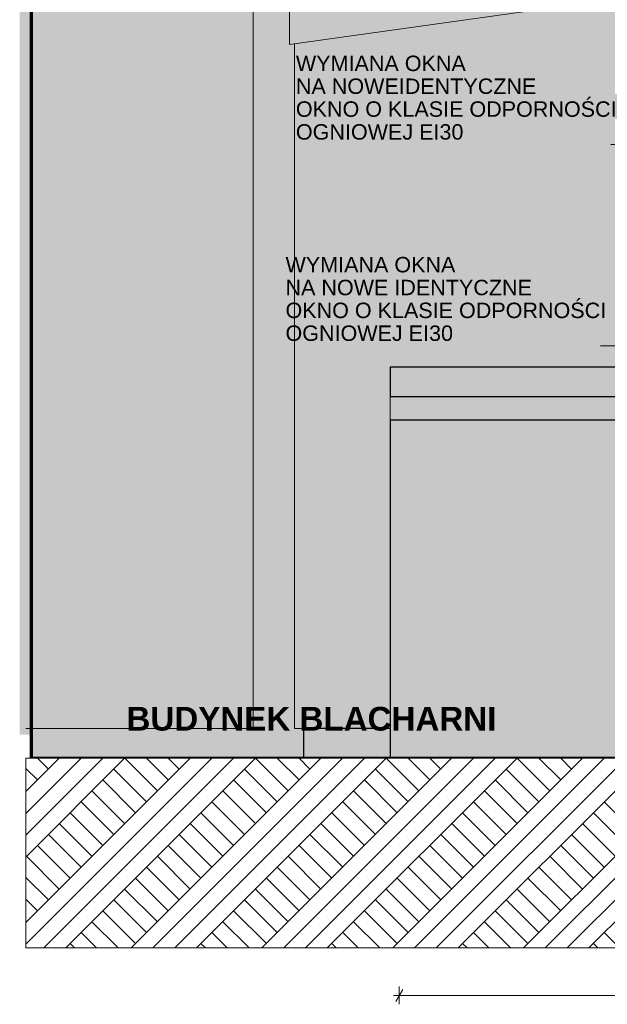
# Model space of a CAD drawing. Header units: centimetres. Extents: x -1412 to 8451, y -353 to 1224.
# Tile 1 of 24: x -1412 to -917, y -208 to 623. Entities that reach past the tile are written whole.
import ezdxf

# ---------------------------------------------------------------- set-up
doc = ezdxf.new("R2010")
doc.units = ezdxf.units.CM
doc.header["$MEASUREMENT"] = 0
doc.linetypes.add('Wipeout_Contour', pattern=[100, 0, -100])
for name, color, linetype in [('00 - SUFIT Z BLACHY', 7, 'Continuous'), ('131-Z Drogi', 7, 'Continuous'), ('420-K Ściany', 7, 'Continuous'), ('440-K Słupy stalowe', 7, 'Continuous'), ('Nowe_299-A Wymiary Opisy', 7, 'Continuous')]:
    doc.layers.add(name, color=color, linetype=linetype)
for name, color, linetype, lineweight in [('00 - SUFIT Z BLACHY_Nr_pióra__12', 7, 'Continuous', 13), ('0_Nr_pióra__12', 7, 'Continuous', 13), ('0_Nr_pióra__17', 7, 'Continuous', 70), ('0_Nr_pióra__19', 255, 'Continuous', 30), ('0_Nr_pióra__21', 7, 'Continuous', 20), ('131-Z Drogi_Nr_pióra__29', 7, 'Continuous', 20), ('420-K Ściany_Nr_pióra__13', 7, 'Continuous', 25), ('420-K Ściany_Nr_pióra__27', 7, 'Continuous', 20), ('440-K Słupy stalowe_Nr_pióra__12', 7, 'Continuous', 13), ('Nowe_199-Z Wymiary i opisy_Nr_pióra__135', 5, 'Continuous', 20), ('Nowe_199-Z Wymiary i opisy_Nr_pióra__235', 5, 'Continuous', 0), ('Nowe_299-A Wymiary Opisy_Nr_pióra__11', 7, 'Continuous', 0)]:
    doc.layers.add(name, color=color, linetype=linetype, lineweight=lineweight)
doc.layers.add('0_Nr_pióra__94', color=7, linetype='Continuous', lineweight=20, true_color=0x9f9f9f)
doc.layers.add('420-K Ściany_Nr_pióra__82', color=7, linetype='Continuous', lineweight=20, true_color=0xd9b486)
doc.styles.add('STYL_AUTOMATYCZNY_1', font='arial.ttf')
doc.styles.add('STYL_AUTOMATYCZNY_2', font='arial.ttf')
doc.dimstyles.new('STYL_AUTOMATYCZNY__1', dxfattribs={"dimtxt": 13, "dimasz": 7.6, "dimexe": 0.18, "dimexo": 0.0625, "dimgap": 0, "dimtad": 1, "dimtih": 1, "dimtoh": 1, "dimdec": 0, "dimzin": 0, "dimdsep": 46, "dimtxsty": 'STYL_AUTOMATYCZNY_1', "dimblk": 'ARROWHEAD_2', "dimblk1": 'ARROWHEAD_2', "dimblk2": 'ARROWHEAD_2', "dimcen": 0.09, "dimclrd": 7, "dimclre": 7, "dimclrt": 7, "dimadec": 0, "dimazin": 0, "dimtfac": 1, "dimtdec": 4, "dimtmove": 0, "dimatfit": 3, "dimfxl": 0, "dimtolj": 1, "dimtzin": 0, "dimarcsym": 0})
doc.dimstyles.new('STYL_AUTOMATYCZNY__3', dxfattribs={"dimtxt": 0.18, "dimasz": 14.592, "dimexe": 0.18, "dimexo": 0.0625, "dimgap": 0, "dimtad": 0, "dimtih": 1, "dimtoh": 1, "dimdec": 4, "dimzin": 0, "dimdsep": 46, "dimcen": 0.09, "dimadec": 0, "dimazin": 0, "dimtfac": 1, "dimtdec": 4, "dimtmove": 0, "dimatfit": 3, "dimldrblk": 'ARROWHEAD_5', "dimfxl": 0, "dimtolj": 1, "dimtzin": 0, "dimarcsym": 0})

# ---------------------------------------------------------------- blocks, each defined once
blk = doc.blocks.new('ElemPrzekroju_26_1')
at = {"layer": '420-K Ściany_Nr_pióra__13', "color": 7, "linetype": 'Continuous', "lineweight": 25}
for p, q in [((-1099.75, 330), (-1099.75, 305)), ((-1099.75, 330), (-894.15, 330)), ((-1099.75, 305), (-894.15, 305)), ((-894.15, 285), (-1099.75, 285)), ((-1099.75, 285), (-1099.75, 0))]:
    blk.add_line(p, q, dxfattribs=at)
blk = doc.blocks.new('ElemPrzekroju_28_1')
at = {"layer": '420-K Ściany', "linetype": 'Continuous', "lineweight": 0, "true_color": 0x000000}
blk.add_hatch(color=18, dxfattribs=at).paths.add_polyline_path([(-1215.28, 230), (-1407.02, 230), (-1407.02, 25), (-1215.28, 25)])
at = {"layer": '420-K Ściany_Nr_pióra__27', "color": 7, "linetype": 'Continuous', "lineweight": 20}
for p, q in [((-1215.28, 230), (-1215.28, 25)), ((-1215.28, 25), (-1407.02, 25))]:
    blk.add_line(p, q, dxfattribs=at)
blk = doc.blocks.new('ElemPrzekroju_30_1')
at = {"layer": '420-K Ściany_Nr_pióra__13', "color": 7, "linetype": 'Continuous', "lineweight": 25}
for p, q in [((-1099.75, 25), (-1172.52, 25)), ((-1172.52, 0), (-1172.52, 25)), ((-6.75, 25), (-6.75, 0)), ((-1172.52, -160), (-1172.52, -100)), ((-6.75, -100), (-6.75, -160)), ((-907.28, -160), (-1172.52, -160))]:
    blk.add_line(p, q, dxfattribs=at)
blk = doc.blocks.new('ElemPrzekroju_34_1')
at = {"layer": '131-Z Drogi', "linetype": 'Continuous', "lineweight": 0, "true_color": 0x000000}
blk.add_hatch(color=18, dxfattribs=at).paths.add_polyline_path([(-1407.02, 0), (-1407.02, -100), (-905.98, -100), (-905.98, -10), (-853.92, -10), (-853.92, -100), (359.34, -100), (359.34, 0)])
at = {"layer": '131-Z Drogi_Nr_pióra__29', "color": 7, "linetype": 'Continuous', "lineweight": 20}
blk.add_line((-905.98, -100), (-1407.02, -100), dxfattribs=at)
at = {"layer": '131-Z Drogi_Nr_pióra__29', "color": 7, "linetype": 'Continuous', "lineweight": 20, "flags": 128}
blk.add_lwpolyline([(359.34, 0), (-859.89, 0), (-863.89, 0), (-1407.02, 0)], dxfattribs=at)
blk = doc.blocks.new('ElemPrzekroju_37_1')
at = {"layer": '420-K Ściany_Nr_pióra__82', "color": 43, "linetype": 'Continuous', "lineweight": 20, "true_color": 0xd9b486}
for p, q in [((-1180.44, 602.34), (-1180.44, 25)), ((-1180.44, 25), (-1172.52, 25))]:
    blk.add_line(p, q, dxfattribs=at)
blk = doc.blocks.new('ElemPrzekroju_44_1')
at = {"layer": '420-K Ściany', "linetype": 'Continuous', "lineweight": 0, "true_color": 0x000000}
blk.add_hatch(color=18, dxfattribs=at).paths.add_polyline_path([(-1215.28, 450), (-1407.02, 450), (-1407.02, 230), (-1215.28, 230)])
at = {"layer": '420-K Ściany_Nr_pióra__27', "color": 7, "linetype": 'Continuous', "lineweight": 20}
blk.add_line((-1215.28, 450), (-1215.28, 230), dxfattribs=at)
blk = doc.blocks.new('ElemPrzekroju_45_1')
at = {"layer": '420-K Ściany', "linetype": 'Continuous', "lineweight": 0, "true_color": 0x000000}
blk.add_hatch(color=18, dxfattribs=at).paths.add_polyline_path([(-1215.28, 670), (-1407.02, 670), (-1407.02, 450), (-1215.28, 450)])
at = {"layer": '420-K Ściany_Nr_pióra__27', "color": 7, "linetype": 'Continuous', "lineweight": 20}
blk.add_line((-1215.28, 670), (-1215.28, 450), dxfattribs=at)
blk = doc.blocks.new('ElemPrzekroju_47_1')
at = {"layer": '00 - SUFIT Z BLACHY_Nr_pióra__12', "color": 7, "linetype": 'Continuous', "lineweight": 13}
for p, q in [((-849.89, 727.01), (-627.87, 763.05)), ((-627.87, 680), (-627.87, 763.05)), ((-1184.54, 672.67), (-893.75, 719.88)), ((-1184.54, 601.77), (-1184.54, 672.67)), ((-1184.54, 601.77), (-893.75, 642.63))]:
    blk.add_line(p, q, dxfattribs=at)
blk = doc.blocks.new('ElemPrzekroju_99_1')
at = {"layer": '440-K Słupy stalowe_Nr_pióra__12', "color": 7, "linetype": 'Continuous', "lineweight": 13}
blk.add_line((-1099.75, 285), (-1099.75, 305), dxfattribs=at)
blk = doc.blocks.new('*D113')
at = {"layer": 'Nowe_299-A Wymiary Opisy_Nr_pióra__11', "color": 7, "linetype": 'Continuous', "lineweight": 0}
for p, q in [((-1089.17, -195), (-1094.94, -205)), ((-1092.06, -207.5), (-1092.06, -192.5)), ((-639.17, -195), (-644.94, -205)), ((-642.06, -207.5), (-642.06, -192.5)), ((-1096.95, -200), (-1092.06, -200)), ((-1092.06, -200), (-642.06, -200))]:
    blk.add_line(p, q, dxfattribs=at)
at = {"layer": 'Nowe_299-A Wymiary Opisy_Nr_pióra__11', "color": 7, "lineweight": 0, "insert": (-881.93, -197.4), "char_height": 13, "attachment_point": 7, "style": 'STYL_AUTOMATYCZNY_1'}
blk.add_mtext('\\A1;{\\pql;\\fArial|b0|i0|c238|p0;\\W1.000000;450}', dxfattribs=at)
blk = doc.blocks.new('ARROWHEAD_2')
at = {"color": 0, "linetype": 'Continuous', "lineweight": 0}
for p, q in [((0, 0), (-1, 0)), ((-0.38, -0.66), (0.38, 0.66))]:
    blk.add_line(p, q, dxfattribs=at)
blk = doc.blocks.new('ARROWHEAD_5')
at = {"linetype": 'Continuous', "lineweight": 0}
blk.add_hatch(color=0, dxfattribs=at).paths.add_polyline_path([(-1, 0.2679), (0, 0), (-1, -0.2679)])
at = {"color": 0, "linetype": 'Continuous', "lineweight": 0}
blk.add_line((0, 0), (-1, 0), dxfattribs=at)

msp = doc.modelspace()

# ---------------------------------------------------------------- hatches: boundary and pattern name
at = {"layer": '0_Nr_pióra__19', "linetype": 'Continuous', "lineweight": 30}
for points in [[(-1207.91, 1105.24), (-1412.19, 1105.24), (-1412.19, 19.9), (-1207.91, 19.9)], [(-1402.42, 646.82), (-1402.43, 0), (-893.94, 0), (-893.13, 729.94)]]:
    msp.add_hatch(color=255, dxfattribs=at).paths.add_polyline_path(points)

# ---------------------------------------------------------------- linework, layer by layer
at = {"layer": '0_Nr_pióra__17', "color": 7, "linetype": 'Continuous', "lineweight": 70, "flags": 128}
msp.add_lwpolyline([(-1402.42, 646.82), (-1402.43, 0), (-893.94, 0), (-893.13, 729.94)], close=True, dxfattribs=at)

# ---------------------------------------------------------------- block references
at = {"layer": '00 - SUFIT Z BLACHY', "lineweight": 0}
msp.add_blockref('ElemPrzekroju_47_1', (0, 0), dxfattribs=at)
at = {"layer": '131-Z Drogi', "lineweight": 0}
msp.add_blockref('ElemPrzekroju_34_1', (0, 0), dxfattribs=at)
at = {"layer": '420-K Ściany', "lineweight": 0}
for name in ['ElemPrzekroju_45_1', 'ElemPrzekroju_37_1', 'ElemPrzekroju_44_1', 'ElemPrzekroju_26_1', 'ElemPrzekroju_28_1', 'ElemPrzekroju_30_1']:
    msp.add_blockref(name, (0, 0), dxfattribs=at)
at = {"layer": '440-K Słupy stalowe', "lineweight": 0}
msp.add_blockref('ElemPrzekroju_99_1', (0, 0), dxfattribs=at)

# ---------------------------------------------------------------- texts
at = {"layer": '0_Nr_pióra__94', "color": 253, "linetype": 'Continuous', "lineweight": 20, "true_color": 0x9f9f9f, "insert": (-1166.16, 43.29), "char_height": 20, "attachment_point": 2, "style": 'STYL_AUTOMATYCZNY_2'}
msp.add_mtext('\\A1;{\\pqc;\\fArial|b1|i0|c238|p0;\\W1.000000;BUDYNEK BLACHARNI}', dxfattribs=at)
at = {"layer": 'Nowe_199-Z Wymiary i opisy_Nr_pióra__135', "color": 5, "linetype": 'Continuous', "lineweight": 20, "insert": (-1179.26, 521.41), "char_height": 13, "attachment_point": 7, "line_spacing_factor": 0.889054, "style": 'STYL_AUTOMATYCZNY_1'}
msp.add_mtext('\\A1;{\\pql;\\fArial|b0|i0|c238|p0;\\W1.000000;WYMIANA OKNA \\P\\pql;\\fArial|b0|i0|c238|p0;\\W1.000000;NA NOWEIDENTYCZNE\\P\\pql;\\fArial|b0|i0|c238|p0;\\W1.000000;OKNO \\fArial|b0|i0|c238|p0;\\W1.000000;O KLASIE ODPORNOŚCI\\P\\pql;\\fArial|b0|i0|c238|p0;\\W1.000000;OGNIOWEJ EI30}', dxfattribs=at)
at = {"layer": 'Nowe_199-Z Wymiary i opisy_Nr_pióra__235', "color": 5, "linetype": 'Continuous', "lineweight": 0, "insert": (-1188.03, 351.68), "char_height": 13, "attachment_point": 7, "line_spacing_factor": 0.889054, "style": 'STYL_AUTOMATYCZNY_1'}
msp.add_mtext('\\A1;{\\pql;\\fArial|b0|i0|c238|p0;\\W1.000000;WYMIANA OKNA \\P\\pql;\\fArial|b0|i0|c238|p0;\\W1.000000;NA NOWE IDENTYCZNE\\P\\pql;\\fArial|b0|i0|c238|p0;\\W1.000000;OKNO O KLASIE ODPORNOŚCI\\P\\pql;\\fArial|b0|i0|c238|p0;\\W1.000000;OGNIOWEJ \\fArial|b0|i0|c238|p0;\\W1.000000;EI30}', dxfattribs=at)

# ---------------------------------------------------------------- dimensions: what is measured, and where the dimension line sits
at = {"layer": 'Nowe_299-A Wymiary Opisy', "color": 7, "linetype": 'Continuous', "lineweight": 0}
dim = msp.add_linear_dim(base=(-642.06, -200), p1=(-1092.06, -200), p2=(-642.06, -200), dimstyle='STYL_AUTOMATYCZNY__1', dxfattribs=at)
dim.commit()
dim.dimension.update_dxf_attribs({"geometry": '*D113', "text_midpoint": (-867.09, -190.9), "dimtype": 160})

# ---------------------------------------------------------------- leaders
at = {"layer": 'Nowe_199-Z Wymiary i opisy_Nr_pióra__135', "color": 5, "linetype": 'Continuous', "lineweight": 20, "annotation_type": 0, "has_hookline": 1, "hookline_direction": 1, "text_width": 267.75}
msp.add_leader([(-793.37, 479.19), (-793.37, 521.41), (-913.75, 517.18)], dimstyle='STYL_AUTOMATYCZNY__3', dxfattribs=at)
at = {"layer": 'Nowe_199-Z Wymiary i opisy_Nr_pióra__235', "color": 5, "linetype": 'Continuous', "lineweight": 0, "annotation_type": 0, "has_hookline": 1, "hookline_direction": 1, "text_width": 267.75}
msp.add_leader([(-748.82, 280), (-748.82, 351.68), (-922.52, 347.45)], dimstyle='STYL_AUTOMATYCZNY__3', dxfattribs=at)

# ---------------------------------------------------------------- next in the draw order: wipeouts: each hides what was drawn before it
at = {"color": 254, "linetype": 'Wipeout_Contour', "lineweight": 0, "ltscale": 3575.689266}
msp.add_wipeout([(359.34, 0), (-1407.02, 0), (-1407.02, -160), (359.34, -160)], dxfattribs=at)

# ---------------------------------------------------------------- next in the draw order: hatches: boundary and pattern name
at = {"layer": '0_Nr_pióra__12', "linetype": 'Continuous', "lineweight": 13}
h = msp.add_hatch(dxfattribs=at)
h.set_pattern_fill('Grunt_0001', style=0, pattern_type=2)
h.set_pattern_definition([(45, (0, 0), (-27.5772, 27.5772), []), (45, (-9.19, 9.19), (-55.1543, 55.1543), []), (45, (-18.385, 18.385), (-55.1543, 55.1543), []), (135, (-27.577, 27.577), (9.19239, 9.19239), [39, -39])])
h.paths.add_polyline_path([(359.34, 0), (-1407.02, 0), (-1407.02, -160), (359.34, -160)])

# ---------------------------------------------------------------- next in the draw order: linework, layer by layer
at = {"layer": '0_Nr_pióra__21', "color": 7, "linetype": 'Continuous', "lineweight": 20, "flags": 128}
msp.add_lwpolyline([(359.34, 0), (-1407.02, 0), (-1407.02, -160), (359.34, -160)], close=True, dxfattribs=at)

doc.saveas('drawing.dxf')
